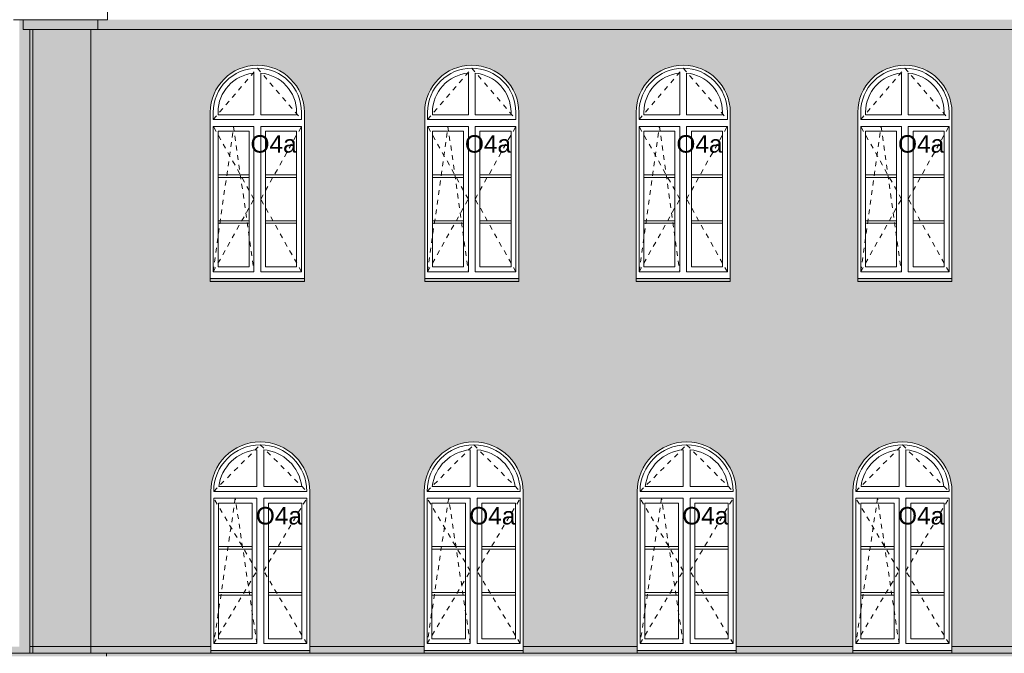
# Model space of a CAD drawing. Extents: x -396299 to -11759, y -15022 to 18278.
# Tile 179 of 205: x -69284 to -59134, y 1053 to 7588. Entities that reach past the tile are written whole.
import ezdxf

# ---------------------------------------------------------------- set-up
doc = ezdxf.new("R2010")
doc.units = 0
doc.header["$MEASUREMENT"] = 0
doc.linetypes.add('Hidden Line', pattern=[100, 50, -50])
doc.layers.add('Arch okna_Nr_Pióra__114', color=7, linetype='Continuous', lineweight=13, true_color=0xf1d696)
for name, color, linetype, lineweight in [('Arch okna_Nr_Pióra__32', 34, 'Continuous', 15), ('Arch opisy okien_Nr_Pióra__21', 7, 'Continuous', 13), ('INWENT ODWODNIENIE_Nr_Pióra__21', 7, 'Continuous', 13), ('INWENT. DRZWI_Nr_Pióra__21', 7, 'Continuous', 13), ('INWENT. OKNA_Nr_Pióra__21', 7, 'Continuous', 13), ('INWENT.ŚCIANY_Nr_Pióra__21', 7, 'Continuous', 13)]:
    doc.layers.add(name, color=color, linetype=linetype, lineweight=lineweight)
doc.styles.add('GENERATED_STYLE_8', font='arial.ttf')

msp = doc.modelspace()

# ---------------------------------------------------------------- hatches: boundary and pattern name
at = {"layer": 'Arch okna_Nr_Pióra__114', "linetype": 'Continuous', "lineweight": 0, "true_color": 0x3c3525}
msp.add_hatch(color=39, dxfattribs=at).paths.add_polyline_path([(-69248.7, 7488.2), (-53398.7, 7488.2), (-53398.7, 7588.2), (-69248.7, 7588.2)], flags=0)
at = {"layer": 'Arch okna_Nr_Pióra__114', "linetype": 'Continuous', "lineweight": 0, "true_color": 0x786b4b}
msp.add_hatch(color=47, dxfattribs=at).paths.add_polyline_path([(-69178.7, 1123.2), (-68548.7, 1123.2), (-68548.7, 7488.2), (-69178.7, 7488.2)], flags=0)
h = msp.add_hatch(color=47, dxfattribs=at)
h.paths.add_polyline_path([(-54068.7, 1123.2), (-54068.7, 7488.2), (-68478.7, 7488.2), (-68548.7, 7488.2), (-68548.7, 1123.2), (-67313.7, 1123.2), (-67313.7, 2723.2, -1), (-66293.7, 2723.2), (-66293.7, 1123.2), (-65113.7, 1123.2), (-65113.7, 2723.2, -1), (-64093.7, 2723.2), (-64093.7, 1123.2), (-62918.7, 1123.2), (-62918.7, 2723.2, -1), (-61898.7, 2723.2), (-61898.7, 1123.2), (-60693.7, 1123.2), (-60693.7, 2723.2, -1), (-59673.7, 2723.2), (-59673.7, 1123.2), (-58483.7, 1123.2), (-58483.7, 2723.2, -1), (-57463.7, 2723.2), (-57463.7, 1123.2), (-56288.7, 1123.2), (-56288.7, 2723.2, -1), (-55268.7, 2723.2), (-55268.7, 1123.2)], flags=0)
h.paths.add_polyline_path([(-66348.7, 4888.2), (-67318.7, 4888.2), (-67318.7, 6633.2, -1), (-66348.7, 6633.2)], flags=0)
h.paths.add_polyline_path([(-65108.7, 4888.2), (-65108.7, 6633.2, -1), (-64138.7, 6633.2), (-64138.7, 4888.2)], flags=0)
h.paths.add_polyline_path([(-62928.7, 4888.2), (-62928.7, 6633.2, -1), (-61958.7, 6633.2), (-61958.7, 4888.2)], flags=0)
h.paths.add_polyline_path([(-60643.7, 4888.2), (-60643.7, 6633.2, -1), (-59673.7, 6633.2), (-59673.7, 4888.2)], flags=0)
h.paths.add_polyline_path([(-57458.7, 4888.2), (-58428.7, 4888.2), (-58428.7, 6633.2, -1), (-57458.7, 6633.2)], flags=0)
h.paths.add_polyline_path([(-56213.7, 6633.2, -1), (-55243.7, 6633.2), (-55243.7, 4888.2), (-56213.7, 4888.2)], flags=0)
at = {"layer": 'Arch okna_Nr_Pióra__32', "linetype": 'Continuous', "lineweight": 0, "true_color": 0x603000}
for points in [[(-69178.7, 1053.2), (-69178.7, 7488.2), (-69248.7, 7488.2), (-69248.7, 7588.2), (-69288.7, 7588.2), (-69288.7, 1053.2)], [(-67318.7, 4918.2), (-67318.7, 4888.2), (-66348.7, 4888.2), (-66348.7, 4918.2)], [(-65108.7, 4888.2), (-64138.7, 4888.2), (-64138.7, 4918.2), (-65108.7, 4918.2)], [(-62928.7, 4918.2), (-62928.7, 4888.2), (-61958.7, 4888.2), (-61958.7, 4918.2)], [(-60643.7, 4918.2), (-60643.7, 4888.2), (-59673.7, 4888.2), (-59673.7, 4918.2)], [(-81503.7, 1023.2), (-41868.7, 1023.2), (-41868.7, 1053.2), (-41868.7, 1123.2), (-44208.7, 1123.2), (-44208.7, 1083.2), (-45228.7, 1083.2), (-45228.7, 1123.2), (-46558.7, 1123.2), (-46558.7, 1083.2), (-47578.7, 1083.2), (-47578.7, 1123.2), (-48608.7, 1123.2), (-48608.7, 1083.2), (-49628.7, 1083.2), (-49628.7, 1123.2), (-51128.7, 1123.2), (-51128.7, 1083.2), (-52148.7, 1083.2), (-52148.7, 1123.2), (-53333.7, 1123.2), (-53333.7, 1053.2), (-53443.7, 1053.2), (-53443.7, 1123.2), (-54068.7, 1123.2), (-55268.7, 1123.2), (-55268.7, 1083.2), (-56288.7, 1083.2), (-56288.7, 1123.2), (-57463.7, 1123.2), (-57463.7, 1083.2), (-58483.7, 1083.2), (-58483.7, 1123.2), (-59673.7, 1123.2), (-59673.7, 1083.2), (-60693.7, 1083.2), (-60693.7, 1123.2), (-61898.7, 1123.2), (-61898.7, 1083.2), (-62918.7, 1083.2), (-62918.7, 1123.2), (-64093.7, 1123.2), (-64093.7, 1083.2), (-65113.7, 1083.2), (-65113.7, 1123.2), (-66293.7, 1123.2), (-66293.7, 1083.2), (-67313.7, 1083.2), (-67313.7, 1123.2), (-68548.7, 1123.2), (-69178.7, 1123.2), (-69178.7, 1053.2), (-69288.7, 1053.2), (-69288.7, 1123.2), (-70418.7, 1123.2), (-70418.7, 1083.2), (-71438.7, 1083.2), (-71438.7, 1123.2), (-72993.7, 1123.2), (-72993.7, 1083.2), (-74013.7, 1083.2), (-74013.7, 1123.2), (-75218.7, 1123.2), (-75218.7, 1083.2), (-76238.7, 1083.2), (-76238.7, 1123.2), (-77438.7, 1123.2), (-77438.7, 1083.2), (-78458.7, 1083.2), (-78458.7, 1123.2), (-80773.7, 1123.2), (-81343.7, 1123.2), (-81343.7, 1053.2), (-81503.7, 1053.2)]]:
    msp.add_hatch(color=48, dxfattribs=at).paths.add_polyline_path(points, flags=0)

# ---------------------------------------------------------------- linework, layer by layer
at = {"layer": 'INWENT ODWODNIENIE_Nr_Pióra__21', "linetype": 'Continuous'}
msp.add_line((-69178.7, 1053.2), (-69178.7, 7488.2), dxfattribs=at)
at = {"layer": 'INWENT. DRZWI_Nr_Pióra__21', "linetype": 'Hidden Line'}
for p, q in [((-67288.7, 6558.2), (-66833.7, 7088.2)), ((-66833.7, 7088.2), (-66378.7, 6558.2)), ((-65078.7, 6558.2), (-64623.7, 7088.2)), ((-64623.7, 7088.2), (-64168.7, 6558.2)), ((-62898.7, 6558.2), (-62443.7, 7088.2)), ((-62443.7, 7088.2), (-61988.7, 6558.2)), ((-60613.7, 6558.2), (-60158.7, 7088.2)), ((-60158.7, 7088.2), (-59703.7, 6558.2)), ((-67288.7, 4988.2), (-67078.7, 6488.2)), ((-66868.7, 5738.2), (-67288.7, 6488.2)), ((-67078.7, 6488.2), (-66868.7, 4988.2)), ((-66798.7, 5738.2), (-66378.7, 6488.2)), ((-65078.7, 4988.2), (-64868.7, 6488.2)), ((-64658.7, 5738.2), (-65078.7, 6488.2)), ((-64868.7, 6488.2), (-64658.7, 4988.2)), ((-64588.7, 5738.2), (-64168.7, 6488.2)), ((-62898.7, 4988.2), (-62688.7, 6488.2)), ((-62478.7, 5738.2), (-62898.7, 6488.2)), ((-62688.7, 6488.2), (-62478.7, 4988.2)), ((-62408.7, 5738.2), (-61988.7, 6488.2)), ((-60613.7, 4988.2), (-60403.7, 6488.2)), ((-60193.7, 5738.2), (-60613.7, 6488.2)), ((-60403.7, 6488.2), (-60193.7, 4988.2)), ((-60123.7, 5738.2), (-59703.7, 6488.2)), ((-67288.7, 4988.2), (-66868.7, 5738.2)), ((-66378.7, 4988.2), (-66798.7, 5738.2)), ((-65078.7, 4988.2), (-64658.7, 5738.2)), ((-64168.7, 4988.2), (-64588.7, 5738.2)), ((-62898.7, 4988.2), (-62478.7, 5738.2)), ((-61988.7, 4988.2), (-62408.7, 5738.2)), ((-60613.7, 4988.2), (-60193.7, 5738.2)), ((-59703.7, 4988.2), (-60123.7, 5738.2)), ((-67283.7, 2723.2), (-66803.7, 3203.2)), ((-66803.7, 3203.2), (-66323.7, 2723.2)), ((-65083.7, 2723.2), (-64603.7, 3203.2)), ((-64603.7, 3203.2), (-64123.7, 2723.2)), ((-62888.7, 2723.2), (-62408.7, 3203.2)), ((-62408.7, 3203.2), (-61928.7, 2723.2)), ((-60663.7, 2723.2), (-60183.7, 3203.2)), ((-60183.7, 3203.2), (-59703.7, 2723.2)), ((-67061.2, 2653.2), (-67283.7, 1153.2)), ((-66838.7, 1903.2), (-67283.7, 2653.2)), ((-66838.7, 1153.2), (-67061.2, 2653.2)), ((-66768.7, 1903.2), (-66323.7, 2653.2)), ((-64861.2, 2653.2), (-65083.7, 1153.2)), ((-64638.7, 1903.2), (-65083.7, 2653.2)), ((-64638.7, 1153.2), (-64861.2, 2653.2)), ((-64568.7, 1903.2), (-64123.7, 2653.2)), ((-62666.2, 2653.2), (-62888.7, 1153.2)), ((-62443.7, 1903.2), (-62888.7, 2653.2)), ((-62443.7, 1153.2), (-62666.2, 2653.2)), ((-62373.7, 1903.2), (-61928.7, 2653.2)), ((-60441.2, 2653.2), (-60663.7, 1153.2)), ((-60218.7, 1903.2), (-60663.7, 2653.2)), ((-60218.7, 1153.2), (-60441.2, 2653.2)), ((-60148.7, 1903.2), (-59703.7, 2653.2)), ((-67283.7, 1153.2), (-66838.7, 1903.2)), ((-66323.7, 1153.2), (-66768.7, 1903.2)), ((-65083.7, 1153.2), (-64638.7, 1903.2)), ((-64123.7, 1153.2), (-64568.7, 1903.2)), ((-62888.7, 1153.2), (-62443.7, 1903.2)), ((-61928.7, 1153.2), (-62373.7, 1903.2)), ((-60663.7, 1153.2), (-60218.7, 1903.2)), ((-59703.7, 1153.2), (-60148.7, 1903.2))]:
    msp.add_line(p, q, dxfattribs=at)
at = {"layer": 'INWENT. OKNA_Nr_Pióra__21', "linetype": 'Continuous'}
for p, q in [((-66868.7, 6608.2), (-66868.7, 7036.7)), ((-66798.7, 6608.2), (-66798.7, 7036.7)), ((-64658.7, 6608.2), (-64658.7, 7036.7)), ((-64588.7, 6608.2), (-64588.7, 7036.7)), ((-62478.7, 6608.2), (-62478.7, 7036.7)), ((-62408.7, 6608.2), (-62408.7, 7036.7)), ((-60193.7, 6608.2), (-60193.7, 7036.7)), ((-60123.7, 6608.2), (-60123.7, 7036.7)), ((-67288.7, 6558.2), (-67288.7, 6633.2)), ((-67238.7, 6633.2), (-67238.7, 6608.2)), ((-66868.7, 6608.2), (-67238.7, 6608.2)), ((-66798.7, 6608.2), (-66428.7, 6608.2)), ((-66428.7, 6633.2), (-66428.7, 6608.2)), ((-66378.7, 6558.2), (-66378.7, 6633.2)), ((-65078.7, 6558.2), (-65078.7, 6633.2)), ((-65028.7, 6633.2), (-65028.7, 6608.2)), ((-64658.7, 6608.2), (-65028.7, 6608.2)), ((-64588.7, 6608.2), (-64218.7, 6608.2)), ((-64218.7, 6633.2), (-64218.7, 6608.2)), ((-64168.7, 6558.2), (-64168.7, 6633.2)), ((-62898.7, 6558.2), (-62898.7, 6633.2)), ((-62848.7, 6633.2), (-62848.7, 6608.2)), ((-62478.7, 6608.2), (-62848.7, 6608.2)), ((-62408.7, 6608.2), (-62038.7, 6608.2)), ((-62038.7, 6633.2), (-62038.7, 6608.2)), ((-61988.7, 6558.2), (-61988.7, 6633.2)), ((-60613.7, 6558.2), (-60613.7, 6633.2)), ((-60563.7, 6633.2), (-60563.7, 6608.2)), ((-60193.7, 6608.2), (-60563.7, 6608.2)), ((-60123.7, 6608.2), (-59753.7, 6608.2)), ((-59753.7, 6633.2), (-59753.7, 6608.2)), ((-59703.7, 6558.2), (-59703.7, 6633.2)), ((-66378.7, 6558.2), (-67288.7, 6558.2)), ((-64168.7, 6558.2), (-65078.7, 6558.2)), ((-61988.7, 6558.2), (-62898.7, 6558.2)), ((-59703.7, 6558.2), (-60613.7, 6558.2)), ((-67288.7, 4988.2), (-67288.7, 6488.2)), ((-66868.7, 6488.2), (-67288.7, 6488.2)), ((-66918.7, 6438.2), (-67238.7, 6438.2)), ((-67238.7, 5038.2), (-67238.7, 6438.2)), ((-66918.7, 5038.2), (-66918.7, 6438.2)), ((-66868.7, 4988.2), (-66868.7, 6488.2)), ((-66798.7, 4988.2), (-66798.7, 6488.2)), ((-66798.7, 6488.2), (-66378.7, 6488.2)), ((-66748.7, 6438.2), (-66428.7, 6438.2)), ((-66748.7, 5038.2), (-66748.7, 6438.2)), ((-66428.7, 5038.2), (-66428.7, 6438.2)), ((-66378.7, 4988.2), (-66378.7, 6488.2)), ((-65078.7, 4988.2), (-65078.7, 6488.2)), ((-64658.7, 6488.2), (-65078.7, 6488.2)), ((-64708.7, 6438.2), (-65028.7, 6438.2)), ((-65028.7, 5038.2), (-65028.7, 6438.2)), ((-64708.7, 5038.2), (-64708.7, 6438.2)), ((-64658.7, 4988.2), (-64658.7, 6488.2)), ((-64588.7, 4988.2), (-64588.7, 6488.2)), ((-64588.7, 6488.2), (-64168.7, 6488.2)), ((-64538.7, 6438.2), (-64218.7, 6438.2)), ((-64538.7, 5038.2), (-64538.7, 6438.2)), ((-64218.7, 5038.2), (-64218.7, 6438.2)), ((-64168.7, 4988.2), (-64168.7, 6488.2)), ((-62898.7, 4988.2), (-62898.7, 6488.2)), ((-62478.7, 6488.2), (-62898.7, 6488.2)), ((-62528.7, 6438.2), (-62848.7, 6438.2)), ((-62848.7, 5038.2), (-62848.7, 6438.2)), ((-62528.7, 5038.2), (-62528.7, 6438.2)), ((-62478.7, 4988.2), (-62478.7, 6488.2)), ((-62408.7, 4988.2), (-62408.7, 6488.2)), ((-62408.7, 6488.2), (-61988.7, 6488.2)), ((-62358.7, 6438.2), (-62038.7, 6438.2)), ((-62358.7, 5038.2), (-62358.7, 6438.2)), ((-62038.7, 5038.2), (-62038.7, 6438.2)), ((-61988.7, 4988.2), (-61988.7, 6488.2)), ((-60613.7, 4988.2), (-60613.7, 6488.2)), ((-60193.7, 6488.2), (-60613.7, 6488.2)), ((-60243.7, 6438.2), (-60563.7, 6438.2)), ((-60563.7, 5038.2), (-60563.7, 6438.2)), ((-60243.7, 5038.2), (-60243.7, 6438.2)), ((-60193.7, 4988.2), (-60193.7, 6488.2)), ((-60123.7, 4988.2), (-60123.7, 6488.2)), ((-60123.7, 6488.2), (-59703.7, 6488.2)), ((-60073.7, 6438.2), (-59753.7, 6438.2)), ((-60073.7, 5038.2), (-60073.7, 6438.2)), ((-59753.7, 5038.2), (-59753.7, 6438.2)), ((-59703.7, 4988.2), (-59703.7, 6488.2)), ((-66918.7, 5988.2), (-67238.7, 5988.2)), ((-66918.7, 5962.2), (-67238.7, 5962.2)), ((-66748.7, 5988.2), (-66428.7, 5988.2)), ((-66748.7, 5962.2), (-66428.7, 5962.2)), ((-64708.7, 5988.2), (-65028.7, 5988.2)), ((-64708.7, 5962.2), (-65028.7, 5962.2)), ((-64538.7, 5988.2), (-64218.7, 5988.2)), ((-64538.7, 5962.2), (-64218.7, 5962.2)), ((-62528.7, 5988.2), (-62848.7, 5988.2)), ((-62528.7, 5962.2), (-62848.7, 5962.2)), ((-62358.7, 5988.2), (-62038.7, 5988.2)), ((-62358.7, 5962.2), (-62038.7, 5962.2)), ((-60243.7, 5988.2), (-60563.7, 5988.2)), ((-60243.7, 5962.2), (-60563.7, 5962.2)), ((-60073.7, 5988.2), (-59753.7, 5988.2)), ((-60073.7, 5962.2), (-59753.7, 5962.2)), ((-66918.7, 5514.2), (-67238.7, 5514.2)), ((-66918.7, 5488.2), (-67238.7, 5488.2)), ((-66748.7, 5514.2), (-66428.7, 5514.2)), ((-66748.7, 5488.2), (-66428.7, 5488.2)), ((-64708.7, 5514.2), (-65028.7, 5514.2)), ((-64708.7, 5488.2), (-65028.7, 5488.2)), ((-64538.7, 5514.2), (-64218.7, 5514.2)), ((-64538.7, 5488.2), (-64218.7, 5488.2)), ((-62528.7, 5514.2), (-62848.7, 5514.2)), ((-62528.7, 5488.2), (-62848.7, 5488.2)), ((-62358.7, 5514.2), (-62038.7, 5514.2)), ((-62358.7, 5488.2), (-62038.7, 5488.2)), ((-60243.7, 5514.2), (-60563.7, 5514.2)), ((-60243.7, 5488.2), (-60563.7, 5488.2)), ((-60073.7, 5514.2), (-59753.7, 5514.2)), ((-60073.7, 5488.2), (-59753.7, 5488.2)), ((-66868.7, 4988.2), (-67288.7, 4988.2)), ((-66918.7, 5038.2), (-67238.7, 5038.2)), ((-66798.7, 4988.2), (-66378.7, 4988.2)), ((-66748.7, 5038.2), (-66428.7, 5038.2)), ((-64658.7, 4988.2), (-65078.7, 4988.2)), ((-64708.7, 5038.2), (-65028.7, 5038.2)), ((-64588.7, 4988.2), (-64168.7, 4988.2)), ((-64538.7, 5038.2), (-64218.7, 5038.2)), ((-62478.7, 4988.2), (-62898.7, 4988.2)), ((-62528.7, 5038.2), (-62848.7, 5038.2)), ((-62408.7, 4988.2), (-61988.7, 4988.2)), ((-62358.7, 5038.2), (-62038.7, 5038.2)), ((-60193.7, 4988.2), (-60613.7, 4988.2)), ((-60243.7, 5038.2), (-60563.7, 5038.2)), ((-60123.7, 4988.2), (-59703.7, 4988.2)), ((-60073.7, 5038.2), (-59753.7, 5038.2)), ((-66838.7, 2773.2), (-66838.7, 3151.8)), ((-66768.7, 2773.2), (-66768.7, 3151.8)), ((-64638.7, 2773.2), (-64638.7, 3151.8)), ((-64568.7, 2773.2), (-64568.7, 3151.8)), ((-62443.7, 2773.2), (-62443.7, 3151.8)), ((-62373.7, 2773.2), (-62373.7, 3151.8)), ((-60218.7, 2773.2), (-60218.7, 3151.8)), ((-60148.7, 2773.2), (-60148.7, 3151.8)), ((-66838.7, 2773.2), (-67230.8, 2773.2)), ((-66768.7, 2773.2), (-66376.7, 2773.2)), ((-64638.7, 2773.2), (-65030.8, 2773.2)), ((-64568.7, 2773.2), (-64176.7, 2773.2)), ((-62443.7, 2773.2), (-62835.8, 2773.2)), ((-62373.7, 2773.2), (-61981.7, 2773.2)), ((-60218.7, 2773.2), (-60610.8, 2773.2)), ((-60148.7, 2773.2), (-59756.7, 2773.2)), ((-66323.7, 2723.2), (-67283.7, 2723.2)), ((-67283.7, 1153.2), (-67283.7, 2653.2)), ((-66838.7, 2653.2), (-67283.7, 2653.2)), ((-66838.7, 1153.2), (-66838.7, 2653.2)), ((-66768.7, 1153.2), (-66768.7, 2653.2)), ((-66768.7, 2653.2), (-66323.7, 2653.2)), ((-66323.7, 1153.2), (-66323.7, 2653.2)), ((-64123.7, 2723.2), (-65083.7, 2723.2)), ((-65083.7, 1153.2), (-65083.7, 2653.2)), ((-64638.7, 2653.2), (-65083.7, 2653.2)), ((-64638.7, 1153.2), (-64638.7, 2653.2)), ((-64568.7, 1153.2), (-64568.7, 2653.2)), ((-64568.7, 2653.2), (-64123.7, 2653.2)), ((-64123.7, 1153.2), (-64123.7, 2653.2)), ((-61928.7, 2723.2), (-62888.7, 2723.2)), ((-62888.7, 1153.2), (-62888.7, 2653.2)), ((-62443.7, 2653.2), (-62888.7, 2653.2)), ((-62443.7, 1153.2), (-62443.7, 2653.2)), ((-62373.7, 1153.2), (-62373.7, 2653.2)), ((-62373.7, 2653.2), (-61928.7, 2653.2)), ((-61928.7, 1153.2), (-61928.7, 2653.2)), ((-59703.7, 2723.2), (-60663.7, 2723.2)), ((-60663.7, 1153.2), (-60663.7, 2653.2)), ((-60218.7, 2653.2), (-60663.7, 2653.2)), ((-60218.7, 1153.2), (-60218.7, 2653.2)), ((-60148.7, 1153.2), (-60148.7, 2653.2)), ((-60148.7, 2653.2), (-59703.7, 2653.2)), ((-59703.7, 1153.2), (-59703.7, 2653.2)), ((-66888.7, 2603.2), (-67233.7, 2603.2)), ((-67233.7, 1203.2), (-67233.7, 2603.2)), ((-66888.7, 1203.2), (-66888.7, 2603.2)), ((-66718.7, 2603.2), (-66373.7, 2603.2)), ((-66718.7, 1203.2), (-66718.7, 2603.2)), ((-66373.7, 1203.2), (-66373.7, 2603.2)), ((-64688.7, 2603.2), (-65033.7, 2603.2)), ((-65033.7, 1203.2), (-65033.7, 2603.2)), ((-64688.7, 1203.2), (-64688.7, 2603.2)), ((-64518.7, 2603.2), (-64173.7, 2603.2)), ((-64518.7, 1203.2), (-64518.7, 2603.2)), ((-64173.7, 1203.2), (-64173.7, 2603.2)), ((-62493.7, 2603.2), (-62838.7, 2603.2)), ((-62838.7, 1203.2), (-62838.7, 2603.2)), ((-62493.7, 1203.2), (-62493.7, 2603.2)), ((-62323.7, 2603.2), (-61978.7, 2603.2)), ((-62323.7, 1203.2), (-62323.7, 2603.2)), ((-61978.7, 1203.2), (-61978.7, 2603.2)), ((-60268.7, 2603.2), (-60613.7, 2603.2)), ((-60613.7, 1203.2), (-60613.7, 2603.2)), ((-60268.7, 1203.2), (-60268.7, 2603.2)), ((-60098.7, 2603.2), (-59753.7, 2603.2)), ((-60098.7, 1203.2), (-60098.7, 2603.2)), ((-59753.7, 1203.2), (-59753.7, 2603.2)), ((-66888.7, 2153.2), (-67233.7, 2153.2)), ((-66718.7, 2153.2), (-66373.7, 2153.2)), ((-64688.7, 2153.2), (-65033.7, 2153.2)), ((-64518.7, 2153.2), (-64173.7, 2153.2)), ((-62493.7, 2153.2), (-62838.7, 2153.2)), ((-62323.7, 2153.2), (-61978.7, 2153.2)), ((-60268.7, 2153.2), (-60613.7, 2153.2)), ((-60098.7, 2153.2), (-59753.7, 2153.2)), ((-66888.7, 2127.2), (-67233.7, 2127.2)), ((-66718.7, 2127.2), (-66373.7, 2127.2)), ((-64688.7, 2127.2), (-65033.7, 2127.2)), ((-64518.7, 2127.2), (-64173.7, 2127.2)), ((-62493.7, 2127.2), (-62838.7, 2127.2)), ((-62323.7, 2127.2), (-61978.7, 2127.2)), ((-60268.7, 2127.2), (-60613.7, 2127.2)), ((-60098.7, 2127.2), (-59753.7, 2127.2)), ((-66888.7, 1679.2), (-67233.7, 1679.2)), ((-66888.7, 1653.2), (-67233.7, 1653.2)), ((-66718.7, 1679.2), (-66373.7, 1679.2)), ((-66718.7, 1653.2), (-66373.7, 1653.2)), ((-64688.7, 1679.2), (-65033.7, 1679.2)), ((-64688.7, 1653.2), (-65033.7, 1653.2)), ((-64518.7, 1679.2), (-64173.7, 1679.2)), ((-64518.7, 1653.2), (-64173.7, 1653.2)), ((-62493.7, 1679.2), (-62838.7, 1679.2)), ((-62493.7, 1653.2), (-62838.7, 1653.2)), ((-62323.7, 1679.2), (-61978.7, 1679.2)), ((-62323.7, 1653.2), (-61978.7, 1653.2)), ((-60268.7, 1679.2), (-60613.7, 1679.2)), ((-60268.7, 1653.2), (-60613.7, 1653.2)), ((-60098.7, 1679.2), (-59753.7, 1679.2)), ((-60098.7, 1653.2), (-59753.7, 1653.2)), ((-66838.7, 1153.2), (-67283.7, 1153.2)), ((-66888.7, 1203.2), (-67233.7, 1203.2)), ((-66768.7, 1153.2), (-66323.7, 1153.2)), ((-66718.7, 1203.2), (-66373.7, 1203.2)), ((-64638.7, 1153.2), (-65083.7, 1153.2)), ((-64688.7, 1203.2), (-65033.7, 1203.2)), ((-64568.7, 1153.2), (-64123.7, 1153.2)), ((-64518.7, 1203.2), (-64173.7, 1203.2)), ((-62443.7, 1153.2), (-62888.7, 1153.2)), ((-62493.7, 1203.2), (-62838.7, 1203.2)), ((-62373.7, 1153.2), (-61928.7, 1153.2)), ((-62323.7, 1203.2), (-61978.7, 1203.2)), ((-60218.7, 1153.2), (-60663.7, 1153.2)), ((-60268.7, 1203.2), (-60613.7, 1203.2)), ((-60148.7, 1153.2), (-59703.7, 1153.2)), ((-60098.7, 1203.2), (-59753.7, 1203.2)), ((-66293.7, 1083.2), (-67313.7, 1083.2)), ((-64093.7, 1083.2), (-65113.7, 1083.2)), ((-61898.7, 1083.2), (-62918.7, 1083.2)), ((-59673.7, 1083.2), (-60693.7, 1083.2))]:
    msp.add_line(p, q, dxfattribs=at)
for centre, radius, start, end in [((-66833.7, 6633.2), 455, 0, 180), ((-66833.7, 6633.2), 405, 94.95767, 180), ((-66833.7, 6633.2), 405, 0, 85.04233), ((-64623.7, 6633.2), 455, 0, 180), ((-64623.7, 6633.2), 405, 94.95767, 180), ((-64623.7, 6633.2), 405, 0, 85.04233), ((-62443.7, 6633.2), 455, 0, 180), ((-62443.7, 6633.2), 405, 94.95767, 180), ((-62443.7, 6633.2), 405, 0, 85.04233), ((-60158.7, 6633.2), 455, 0, 180), ((-60158.7, 6633.2), 405, 94.95767, 180), ((-60158.7, 6633.2), 405, 0, 85.04233), ((-66803.7, 2723.2), 480, 0, 180), ((-66803.7, 2723.2), 430, 94.66877, 173.32259), ((-66803.7, 2723.2), 430, 6.67741, 85.33123), ((-64603.7, 2723.2), 480, 0, 180), ((-64603.7, 2723.2), 430, 94.66877, 173.32259), ((-64603.7, 2723.2), 430, 6.67741, 85.33123), ((-62408.7, 2723.2), 480, 0, 180), ((-62408.7, 2723.2), 430, 94.66877, 173.32259), ((-62408.7, 2723.2), 430, 6.67741, 85.33123), ((-60183.7, 2723.2), 480, 0, 180), ((-60183.7, 2723.2), 430, 94.66877, 173.32259), ((-60183.7, 2723.2), 430, 6.67741, 85.33123)]:
    msp.add_arc(centre, radius, start, end, dxfattribs=at)
at = {"layer": 'INWENT.ŚCIANY_Nr_Pióra__21', "linetype": 'Continuous'}
for p, q in [((-68378.7, 7588.2), (-68378.7, 7708.2)), ((-68378.7, 7588.2), (-69348.7, 7588.2)), ((-69248.7, 7488.2), (-69248.7, 7588.2)), ((-68478.7, 7488.2), (-68478.7, 7588.2)), ((-68478.7, 7488.2), (-69248.7, 7488.2)), ((-69248.7, 7488.2), (-53398.7, 7488.2)), ((-69148.7, 7488.2), (-69148.7, 1053.2)), ((-68548.7, 1053.2), (-68548.7, 7488.2)), ((-67318.7, 6633.2), (-67318.7, 4888.2)), ((-66348.7, 6633.2), (-66348.7, 4888.2)), ((-65108.7, 6633.2), (-65108.7, 4888.2)), ((-64138.7, 6633.2), (-64138.7, 4888.2)), ((-62928.7, 6633.2), (-62928.7, 4888.2)), ((-61958.7, 6633.2), (-61958.7, 4888.2)), ((-60643.7, 6633.2), (-60643.7, 4888.2)), ((-59673.7, 6633.2), (-59673.7, 4888.2)), ((-66348.7, 4918.2), (-67318.7, 4918.2)), ((-66348.7, 4888.2), (-67318.7, 4888.2)), ((-64138.7, 4918.2), (-65108.7, 4918.2)), ((-64138.7, 4888.2), (-65108.7, 4888.2)), ((-61958.7, 4918.2), (-62928.7, 4918.2)), ((-61958.7, 4888.2), (-62928.7, 4888.2)), ((-59673.7, 4918.2), (-60643.7, 4918.2)), ((-59673.7, 4888.2), (-60643.7, 4888.2)), ((-67313.7, 2723.2), (-67313.7, 1053.2)), ((-66293.7, 2723.2), (-66293.7, 1053.2)), ((-65113.7, 2723.2), (-65113.7, 1053.2)), ((-64093.7, 2723.2), (-64093.7, 1053.2)), ((-62918.7, 2723.2), (-62918.7, 1053.2)), ((-61898.7, 2723.2), (-61898.7, 1053.2)), ((-60693.7, 2723.2), (-60693.7, 1053.2)), ((-59673.7, 2723.2), (-59673.7, 1053.2)), ((-69178.7, 1123.2), (-67313.7, 1123.2)), ((-66293.7, 1123.2), (-65113.7, 1123.2)), ((-64093.7, 1123.2), (-62918.7, 1123.2)), ((-61898.7, 1123.2), (-60693.7, 1123.2)), ((-59673.7, 1123.2), (-58483.7, 1123.2)), ((-81473.7, 1053.2), (-41868.7, 1053.2)), ((-68388.7, 1053.2), (-68388.7, 1023.2))]:
    msp.add_line(p, q, dxfattribs=at)
for centre, radius in [((-66833.7, 6633.2), 485), ((-64623.7, 6633.2), 485), ((-62443.7, 6633.2), 485), ((-60158.7, 6633.2), 485), ((-66803.7, 2723.2), 510), ((-64603.7, 2723.2), 510), ((-62408.7, 2723.2), 510), ((-60183.7, 2723.2), 510)]:
    msp.add_arc(centre, radius, 0, 180, dxfattribs=at)

# ---------------------------------------------------------------- texts
at = {"layer": 'Arch opisy okien_Nr_Pióra__21', "linetype": 'Continuous', "char_height": 180, "attachment_point": 3, "style": 'GENERATED_STYLE_8'}
for insert in [(-66428.7, 6397), (-64218.7, 6397), (-62038.7, 6397), (-59753.7, 6397), (-66373.7, 2562), (-64173.7, 2562), (-61978.7, 2562), (-59753.7, 2562)]:
    msp.add_mtext('{O4a}', dxfattribs=dict(at, insert=insert))

doc.saveas('drawing.dxf')
